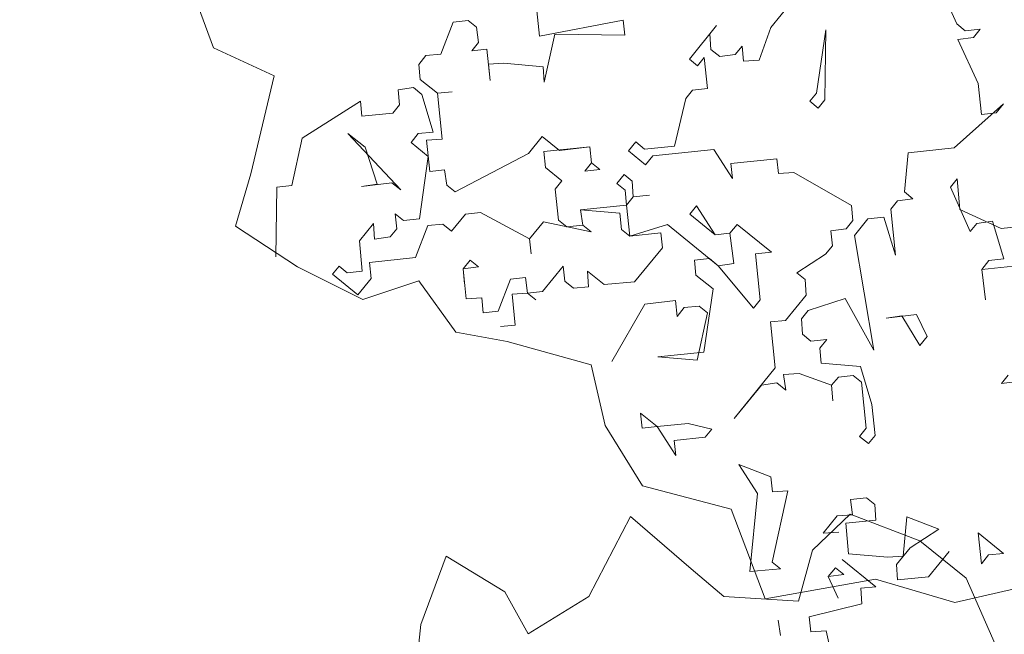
# Model space of a CAD drawing. Header units: millimetres. Extents: x 6487905018 to 6488192500, y 5882180700 to 5882375224.
# Tile 237 of 256: x 6488058084 to 6488058805, y 5882294765 to 5882295215. Entities that reach past the tile are written whole.
import ezdxf
from ezdxf.xclip import XClip

# ---------------------------------------------------------------- set-up
doc = ezdxf.new("R2010")
doc.units = ezdxf.units.MM
doc.header["$MEASUREMENT"] = 0
doc.header["$XCLIPFRAME"] = 2
doc.linetypes.add('Wipeout_Contour', pattern=[1000, 0, -1000])
doc.layers.add('drzewa_Nr_pióra__154', color=94, linetype='Continuous', lineweight=5)
doc.layers.add('Mapa cyfrowa', color=7, linetype='Continuous')
doc.layers.add('Zamość 06.10._2_Mapa cyfrowa', color=7, linetype='Continuous')

# ---------------------------------------------------------------- blocks, each defined once
blk = doc.blocks.new('Rysunek_1_2')
at = {"color": 254, "linetype": 'Wipeout_Contour', "lineweight": 0, "ltscale": 70061284114.24681}
blk.add_wipeout([(6487915525.867126, 5882181505.900702), (6488146644.289524, 5882181505.900702), (6488146644.289524, 5882373115.540435), (6488107628.768834, 5882373115.540435), (6488107628.768834, 5882320263.490532), (6488101226.436201, 5882320263.490532), (6488101226.436201, 5882373115.540435), (6487915525.867126, 5882373115.540435)], dxfattribs=at).dxf.layer = 'Zamość 06.10._2_Mapa cyfrowa'

msp = doc.modelspace()

# ---------------------------------------------------------------- block references
at = {"layer": 'Mapa cyfrowa', "color": 22, "linetype": 'Continuous', "lineweight": 5}
ref = msp.add_blockref('Rysunek_1_2', (0, 0), dxfattribs=at)
XClip(ref).set_block_clipping_path([(6487915525.8671264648, 5882181505.9007024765), (6488146644.2895231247, 5882181505.9007024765), (6488146644.2895231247, 5882373115.5404348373), (6488107628.7688331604, 5882373115.5404348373), (6488107628.7688331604, 5882320263.4905319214), (6488101226.4362001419, 5882320263.4905319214), (6488101226.4362001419, 5882373115.5404348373), (6487915525.8671264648, 5882373115.5404348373)])

# ---------------------------------------------------------------- next in the draw order: linework, layer by layer
at = {"layer": 'drzewa_Nr_pióra__154', "linetype": 'Continuous'}
for p, q in [((6488058225.529258, 5882295194.302423), (6488058201.624329, 5882295259.187232)), ((6488058458.453482, 5882295259.152573), (6488058464.280178, 5882295202.748475)), ((6488058748.017507, 5882295260.562316), (6488058770.072488, 5882295211.790496)), ((6488058633.781173, 5882295209.197519), (6488058648.878904, 5882295227.773876)), ((6488058401.085654, 5882295213.237029), (6488058392.025238, 5882295189.753909)), ((6488058412.029733, 5882295214.367582), (6488058401.085654, 5882295213.237029)), ((6488058418.067049, 5882295209.460819), (6488058412.029733, 5882295214.367582)), ((6488058464.280178, 5882295202.748475), (6488058525.591039, 5882295214.612487)), ((6488058525.591039, 5882295214.612487), (6488058526.721592, 5882295203.668408)), ((6488058419.662011, 5882295198.139297), (6488058418.067049, 5882295209.460819)), ((6488058574.065273, 5882295186.011985), (6488058594.069768, 5882295210.625658)), ((6488058594.069768, 5882295210.625658), (6488058589.163005, 5882295204.588342)), ((6488058625.185165, 5882295185.336957), (6488058633.781173, 5882295209.197519)), ((6488058667.244641, 5882295161.178809), (6488058673.956985, 5882295207.391938)), ((6488058673.956985, 5882295207.391938), (6488058673.281957, 5882295156.272046)), ((6488058770.072488, 5882295211.790496), (6488058776.109803, 5882295206.883734)), ((6488058776.109803, 5882295206.883734), (6488058787.053882, 5882295208.014286)), ((6488058787.053882, 5882295208.014286), (6488058782.14712, 5882295201.976971)), ((6488058414.755248, 5882295192.101981), (6488058419.662011, 5882295198.139297)), ((6488058475.6017, 5882295204.343436), (6488058467.758802, 5882295169.074387)), ((6488058526.721592, 5882295203.668408), (6488058475.6017, 5882295204.343436)), ((6488058589.163005, 5882295204.588342), (6488058589.916115, 5882295193.179854)), ((6488058782.14712, 5882295201.976971), (6488058770.825597, 5882295200.382009)), ((6488058770.825597, 5882295200.382009), (6488058785.625744, 5882295168.302882)), ((6488058269.924128, 5882295173.812484), (6488058225.529258, 5882295194.302423)), ((6488058425.699327, 5882295193.232534), (6488058414.755248, 5882295192.101981)), ((6488058428.047399, 5882295170.502524), (6488058425.699327, 5882295193.232534)), ((6488058589.916115, 5882295193.179854), (6488058596.41784, 5882295187.895648)), ((6488058607.739362, 5882295189.49061), (6488058612.646125, 5882295195.527925)), ((6488058612.646125, 5882295195.527925), (6488058613.776678, 5882295184.583847)), ((6488058381.08116, 5882295188.623357), (6488058375.796953, 5882295182.121632)), ((6488058392.025238, 5882295189.753909), (6488058381.08116, 5882295188.623357)), ((6488058580.10259, 5882295181.105223), (6488058574.065273, 5882295186.011985)), ((6488058585.009353, 5882295187.142538), (6488058580.10259, 5882295181.105223)), ((6488058587.357424, 5882295164.412529), (6488058585.009353, 5882295187.142538)), ((6488058596.41784, 5882295187.895648), (6488058607.739362, 5882295189.49061)), ((6488058613.776678, 5882295184.583847), (6488058625.185165, 5882295185.336957)), ((6488058375.796953, 5882295182.121632), (6488058376.927506, 5882295171.177553)), ((6488058438.238367, 5882295183.041565), (6488058426.82988, 5882295182.288456)), ((6488058426.82988, 5882295182.288456), (6488058428.047399, 5882295170.502524)), ((6488058467.005692, 5882295180.482874), (6488058438.238367, 5882295183.041565)), ((6488058467.758802, 5882295169.074387), (6488058467.005692, 5882295180.482874)), ((6488058252.849177, 5882295102.097695), (6488058269.924128, 5882295173.812484)), ((6488058376.927506, 5882295171.177553), (6488058389.466547, 5882295160.986584)), ((6488058372.020743, 5882295165.140237), (6488058360.699222, 5882295163.545276)), ((6488058360.699222, 5882295163.545276), (6488058361.829775, 5882295152.601196)), ((6488058378.05806, 5882295160.233475), (6488058372.020743, 5882295165.140237)), ((6488058389.466547, 5882295160.986584), (6488058400.410626, 5882295162.117137)), ((6488058400.410626, 5882295162.117137), (6488058389.466547, 5882295160.986584)), ((6488058571.506582, 5882295157.244659), (6488058576.413345, 5882295163.281976)), ((6488058576.413345, 5882295163.281976), (6488058587.357424, 5882295164.412529)), ((6488058785.625744, 5882295168.302882), (6488058787.973815, 5882295145.572872)), ((6488058333.062449, 5882295155.159887), (6488058290.327945, 5882295128.198144)), ((6488058334.193003, 5882295144.215809), (6488058333.062449, 5882295155.159887)), ((6488058386.443447, 5882295132.596702), (6488058378.05806, 5882295160.233475)), ((6488058389.466547, 5882295160.986584), (6488058392.945172, 5882295127.312496)), ((6488058563.199276, 5882295122.353053), (6488058571.506582, 5882295157.244659)), ((6488058662.337878, 5882295155.141493), (6488058667.244641, 5882295161.178809)), ((6488058668.375195, 5882295150.234731), (6488058662.337878, 5882295155.141493)), ((6488058673.281957, 5882295156.272046), (6488058668.375195, 5882295150.234731)), ((6488058361.829775, 5882295152.601196), (6488058356.923012, 5882295146.563881)), ((6488058804.2021, 5882295153.205151), (6488058767.969321, 5882295120.9592)), ((6488058798.917894, 5882295146.703425), (6488058804.2021, 5882295153.205151)), ((6488058356.923012, 5882295146.563881), (6488058334.193003, 5882295144.215809)), ((6488058787.973815, 5882295145.572872), (6488058798.917894, 5882295146.703425)), ((6488058290.327945, 5882295128.198144), (6488058282.862492, 5882295093.393502)), ((6488058336.541074, 5882295121.4858), (6488058324.002033, 5882295131.676768)), ((6488058324.002033, 5882295131.676768), (6488058362.749708, 5882295090.159782)), ((6488058370.215162, 5882295124.964424), (6488058375.499369, 5882295131.466149)), ((6488058375.499369, 5882295131.466149), (6488058386.443447, 5882295132.596702)), ((6488058392.945172, 5882295127.312496), (6488058381.536684, 5882295126.559386)), ((6488058381.536684, 5882295126.559386), (6488058383.884756, 5882295103.829376)), ((6488058456.139695, 5882295116.823941), (6488058466.330665, 5882295129.362983)), ((6488058466.330665, 5882295129.362983), (6488058478.869705, 5882295119.172013)), ((6488058345.303905, 5882295094.313436), (6488058336.541074, 5882295121.4858)), ((6488058382.754203, 5882295114.773456), (6488058370.215162, 5882295124.964424)), ((6488058501.135305, 5882295121.897529), (6488058467.461217, 5882295118.418903)), ((6488058467.461217, 5882295118.418903), (6488058468.678736, 5882295106.632973)), ((6488058478.869705, 5882295119.172013), (6488058501.135305, 5882295121.897529)), ((6488058501.135305, 5882295121.897529), (6488058502.352824, 5882295110.111597)), ((6488058502.352824, 5882295110.111597), (6488058501.135305, 5882295121.897529)), ((6488058529.525187, 5882295118.874428), (6488058534.809394, 5882295125.376153)), ((6488058542.064228, 5882295108.683459), (6488058529.525187, 5882295118.874428)), ((6488058534.809394, 5882295125.376153), (6488058541.311119, 5882295120.091947)), ((6488058541.311119, 5882295120.091947), (6488058563.199276, 5882295122.353053)), ((6488058591.966601, 5882295119.794362), (6488058547.348434, 5882295115.185184)), ((6488058605.636195, 5882295098.659314), (6488058591.966601, 5882295119.794362)), ((6488058767.969321, 5882295120.9592), (6488058734.295233, 5882295117.480576)), ((6488058376.419302, 5882295069.024735), (6488058382.754203, 5882295114.773456)), ((6488058402.461112, 5882295088.731645), (6488058456.139695, 5882295116.823941)), ((6488058547.348434, 5882295115.185184), (6488058542.064228, 5882295108.683459)), ((6488058638.17973, 5882295113.082017), (6488058604.505642, 5882295109.603393)), ((6488058639.310284, 5882295102.137938), (6488058638.17973, 5882295113.082017)), ((6488058734.295233, 5882295117.480576), (6488058731.736542, 5882295088.71325)), ((6488058383.884756, 5882295103.829376), (6488058394.828835, 5882295104.959929)), ((6488058394.828835, 5882295104.959929), (6488058396.423797, 5882295093.638408)), ((6488058468.678736, 5882295106.632973), (6488058480.753367, 5882295096.819448)), ((6488058497.446061, 5882295104.074282), (6488058502.352824, 5882295110.111597)), ((6488058508.390141, 5882295105.204835), (6488058497.446061, 5882295104.074282)), ((6488058502.352824, 5882295110.111597), (6488058508.390141, 5882295105.204835)), ((6488058604.505642, 5882295109.603393), (6488058605.636195, 5882295098.659314)), ((6488058241.505374, 5882295063.723269), (6488058252.849177, 5882295102.097695)), ((6488058480.753367, 5882295096.819448), (6488058475.846605, 5882295090.782131)), ((6488058520.929181, 5882295095.013865), (6488058526.213387, 5882295101.515591)), ((6488058526.213387, 5882295101.515591), (6488058532.250703, 5882295096.608828)), ((6488058532.250703, 5882295096.608828), (6488058533.003813, 5882295085.20034)), ((6488058650.718771, 5882295102.891048), (6488058639.310284, 5882295102.137938)), ((6488058692.778247, 5882295078.732901), (6488058650.718771, 5882295102.891048)), ((6488058765.410629, 5882295092.191875), (6488058770.317392, 5882295098.229191)), ((6488058770.317392, 5882295098.229191), (6488058772.201056, 5882295075.876624)), ((6488058271.918412, 5882295092.262949), (6488058271.243384, 5882295041.143058)), ((6488058282.862492, 5882295093.393502), (6488058271.918412, 5882295092.262949)), ((6488058356.247984, 5882295095.443989), (6488058333.982383, 5882295092.718474)), ((6488058333.982383, 5882295092.718474), (6488058345.303905, 5882295094.313436)), ((6488058362.749708, 5882295090.159782), (6488058356.247984, 5882295095.443989)), ((6488058396.423797, 5882295093.638408), (6488058402.461112, 5882295088.731645)), ((6488058475.846605, 5882295090.782131), (6488058478.194676, 5882295068.052121)), ((6488058526.966496, 5882295090.107102), (6488058520.929181, 5882295095.013865)), ((6488058528.09705, 5882295079.163024), (6488058526.966496, 5882295090.107102)), ((6488058779.833333, 5882295059.648339), (6488058765.410629, 5882295092.191875)), ((6488058533.003813, 5882295085.20034), (6488058528.09705, 5882295079.163024)), ((6488058533.003813, 5882295085.20034), (6488058544.789743, 5882295086.417858)), ((6488058544.789743, 5882295086.417858), (6488058533.003813, 5882295085.20034)), ((6488058726.452335, 5882295082.211525), (6488058721.545572, 5882295076.17421)), ((6488058737.773857, 5882295083.806487), (6488058726.452335, 5882295082.211525)), ((6488058731.736542, 5882295088.71325), (6488058737.773857, 5882295083.806487)), ((6488058494.422961, 5882295075.6844), (6488058528.09705, 5882295079.163024)), ((6488058496.017923, 5882295064.362878), (6488058494.422961, 5882295075.6844)), ((6488058523.190287, 5882295073.125709), (6488058494.422961, 5882295075.6844)), ((6488058494.422961, 5882295075.6844), (6488058496.017923, 5882295064.362878)), ((6488058528.09705, 5882295079.163024), (6488058530.445122, 5882295056.433015)), ((6488058574.310179, 5882295072.45068), (6488058579.216942, 5882295078.487996)), ((6488058579.216942, 5882295078.487996), (6488058592.886535, 5882295057.352948)), ((6488058693.9088, 5882295067.788822), (6488058692.778247, 5882295078.732901)), ((6488058721.545572, 5882295076.17421), (6488058725.024197, 5882295042.500121)), ((6488058772.201056, 5882295075.876624), (6488058802.563343, 5882295061.996411)), ((6488058359.726608, 5882295061.7699), (6488058358.596055, 5882295072.71398)), ((6488058358.596055, 5882295072.71398), (6488058364.633371, 5882295067.807217)), ((6488058364.633371, 5882295067.807217), (6488058376.419302, 5882295069.024735)), ((6488058410.09339, 5882295072.50336), (6488058399.902421, 5882295059.964319)), ((6488058421.037469, 5882295073.633913), (6488058410.09339, 5882295072.50336)), ((6488058457.059628, 5882295054.382528), (6488058421.037469, 5882295073.633913)), ((6488058478.194676, 5882295068.052121), (6488058484.231993, 5882295063.145359)), ((6488058524.407805, 5882295061.339777), (6488058523.190287, 5882295073.125709)), ((6488058592.886535, 5882295057.352948), (6488058574.310179, 5882295072.45068)), ((6488058689.002037, 5882295061.751506), (6488058693.9088, 5882295067.788822)), ((6488058704.852879, 5882295068.919375), (6488058695.039353, 5882295056.844744)), ((6488058716.638809, 5882295070.136893), (6488058704.852879, 5882295068.919375)), ((6488058725.024197, 5882295042.500121), (6488058716.638809, 5882295070.136893)), ((6488058286.999077, 5882295033.797896), (6488058241.505374, 5882295063.723269)), ((6488058332.554245, 5882295053.00707), (6488058342.745214, 5882295065.54611)), ((6488058342.745214, 5882295065.54611), (6488058343.498323, 5882295054.137623)), ((6488058354.819845, 5882295055.732585), (6488058359.726608, 5882295061.7699)), ((6488058382.456618, 5882295064.117972), (6488058373.396202, 5882295040.634853)), ((6488058393.400697, 5882295065.248526), (6488058382.456618, 5882295064.117972)), ((6488058399.902421, 5882295059.964319), (6488058393.400697, 5882295065.248526)), ((6488058467.250598, 5882295066.921569), (6488058457.059628, 5882295054.382528)), ((6488058502.055239, 5882295059.456115), (6488058467.250598, 5882295066.921569)), ((6488058484.231993, 5882295063.145359), (6488058496.017923, 5882295064.362878)), ((6488058496.017923, 5882295064.362878), (6488058502.055239, 5882295059.456115)), ((6488058530.445122, 5882295056.433015), (6488058524.407805, 5882295061.339777)), ((6488058530.445122, 5882295056.433015), (6488058558.081894, 5882295064.818402)), ((6488058558.081894, 5882295064.818402), (6488058595.234607, 5882295034.622938)), ((6488058603.830614, 5882295058.483501), (6488058609.11482, 5882295064.985226)), ((6488058609.11482, 5882295064.985226), (6488058634.192902, 5882295044.603288)), ((6488058677.680515, 5882295060.156545), (6488058689.002037, 5882295061.751506)), ((6488058784.740096, 5882295065.685656), (6488058779.833333, 5882295059.648339)), ((6488058796.061618, 5882295067.280618), (6488058784.740096, 5882295065.685656)), ((6488058804.447005, 5882295039.643845), (6488058796.061618, 5882295067.280618)), ((6488058802.563343, 5882295061.996411), (6488058836.237431, 5882295065.475036)), ((6488058343.498323, 5882295054.137623), (6488058354.819845, 5882295055.732585)), ((6488058457.059628, 5882295054.382528), (6488058458.190182, 5882295043.438449)), ((6488058458.190182, 5882295043.438449), (6488058457.059628, 5882295054.382528)), ((6488058553.175131, 5882295058.781086), (6488058530.445122, 5882295056.433015)), ((6488058554.305684, 5882295047.837008), (6488058553.175131, 5882295058.781086)), ((6488058603.830614, 5882295058.483501), (6488058592.886535, 5882295057.352948)), ((6488058592.886535, 5882295057.352948), (6488058603.830614, 5882295058.483501)), ((6488058606.556129, 5882295036.2179), (6488058603.830614, 5882295058.483501)), ((6488058678.811069, 5882295049.212465), (6488058677.680515, 5882295060.156545)), ((6488058695.039353, 5882295056.844744), (6488058709.251437, 5882294972.803873)), ((6488058334.437907, 5882295030.654504), (6488058332.554245, 5882295053.00707)), ((6488058533.923746, 5882295022.758926), (6488058554.305684, 5882295047.837008)), ((6488058673.904305, 5882295043.17515), (6488058678.811069, 5882295049.212465)), ((6488058373.396202, 5882295040.634853), (6488058339.722114, 5882295037.156228)), ((6488058588.732882, 5882295039.907145), (6488058577.788803, 5882295038.776591)), ((6488058595.234607, 5882295034.622938), (6488058588.732882, 5882295039.907145)), ((6488058634.192902, 5882295044.603288), (6488058622.40697, 5882295043.385769)), ((6488058622.40697, 5882295043.385769), (6488058625.885595, 5882295009.711681)), ((6488058652.769258, 5882295029.505556), (6488058673.904305, 5882295043.17515)), ((6488058793.502927, 5882295038.513292), (6488058804.447005, 5882295039.643845)), ((6488058334.808936, 5882295009.892966), (6488058286.999077, 5882295033.797896)), ((6488058312.54975, 5882295028.393397), (6488058317.456512, 5882295034.430714)), ((6488058317.456512, 5882295034.430714), (6488058323.493829, 5882295029.523951)), ((6488058339.722114, 5882295037.156228), (6488058340.939632, 5882295025.370297)), ((6488058408.287808, 5882295032.327547), (6488058413.572015, 5882295038.829271)), ((6488058419.609331, 5882295033.922508), (6488058408.287808, 5882295032.327547)), ((6488058409.418362, 5882295021.383468), (6488058408.287808, 5882295032.327547)), ((6488058408.287808, 5882295032.327547), (6488058410.548915, 5882295010.439389)), ((6488058413.572015, 5882295038.829271), (6488058419.609331, 5882295033.922508)), ((6488058466.575569, 5882295015.801677), (6488058481.673302, 5882295034.378034)), ((6488058481.673302, 5882295034.378034), (6488058482.803854, 5882295023.433954)), ((6488058577.788803, 5882295038.776591), (6488058578.919356, 5882295027.832513)), ((6488058595.234607, 5882295034.622938), (6488058606.556129, 5882295036.2179)), ((6488058620.978832, 5882295003.674365), (6488058595.234607, 5882295034.622938)), ((6488058788.21872, 5882295032.011567), (6488058793.502927, 5882295038.513292)), ((6488058844.622818, 5882295037.838264), (6488058788.21872, 5882295032.011567)), ((6488058790.944236, 5882295009.745967), (6488058788.21872, 5882295032.011567)), ((6488058788.21872, 5882295032.011567), (6488058790.944236, 5882295009.745967)), ((6488058331.126106, 5882295013.295666), (6488058312.54975, 5882295028.393397)), ((6488058323.493829, 5882295029.523951), (6488058334.437907, 5882295030.654504)), ((6488058340.939632, 5882295025.370297), (6488058331.126106, 5882295013.295666)), ((6488058434.032034, 5882295001.378973), (6488058443.09245, 5882295024.862093)), ((6488058443.09245, 5882295024.862093), (6488058454.036529, 5882295025.992646)), ((6488058454.036529, 5882295025.992646), (6488058455.631491, 5882295014.671124)), ((6488058500.249658, 5882295019.280301), (6488058499.496548, 5882295030.688789)), ((6488058499.496548, 5882295030.688789), (6488058511.571179, 5882295020.875263)), ((6488058578.919356, 5882295027.832513), (6488058591.458397, 5882295017.641543)), ((6488058658.806574, 5882295024.598793), (6488058652.769258, 5882295029.505556)), ((6488058659.559683, 5882295013.190306), (6488058658.806574, 5882295024.598793)), ((6488058375.788815, 5882295023.552926), (6488058334.808936, 5882295009.892966)), ((6488058403.108735, 5882294985.988037), (6488058375.788815, 5882295023.552926)), ((6488058482.803854, 5882295023.433954), (6488058489.305579, 5882295018.149749)), ((6488058489.305579, 5882295018.149749), (6488058500.249658, 5882295019.280301)), ((6488058511.571179, 5882295020.875263), (6488058533.923746, 5882295022.758926)), ((6488058591.458397, 5882295017.641543), (6488058584.746053, 5882294971.428415)), ((6488058410.548915, 5882295010.439389), (6488058421.957402, 5882295011.192499)), ((6488058421.957402, 5882295011.192499), (6488058423.087955, 5882295000.248421)), ((6488058455.631491, 5882295014.671124), (6488058444.223003, 5882295013.918015)), ((6488058444.223003, 5882295013.918015), (6488058446.571074, 5882294991.188004)), ((6488058455.631491, 5882295014.671124), (6488058466.575569, 5882295015.801677)), ((6488058461.668807, 5882295009.764361), (6488058455.631491, 5882295014.671124)), ((6488058644.461951, 5882294994.613949), (6488058659.559683, 5882295013.190306)), ((6488058688.327008, 5882295010.631615), (6488058661.154645, 5882295001.868784)), ((6488058709.251437, 5882294972.803873), (6488058688.327008, 5882295010.631615)), ((6488058541.556024, 5882295006.530642), (6488058517.397876, 5882294964.471166)), ((6488058563.821625, 5882295009.256156), (6488058541.556024, 5882295006.530642)), ((6488058565.039144, 5882294997.470225), (6488058563.821625, 5882295009.256156)), ((6488058570.323349, 5882295003.971951), (6488058565.039144, 5882294997.470225)), ((6488058581.267428, 5882295005.102503), (6488058570.323349, 5882295003.971951)), ((6488058587.304744, 5882295000.195741), (6488058581.267428, 5882295005.102503)), ((6488058625.885595, 5882295009.711681), (6488058620.978832, 5882295003.674365)), ((6488058423.087955, 5882295000.248421), (6488058434.032034, 5882295001.378973)), ((6488058579.83929, 5882294965.391099), (6488058587.304744, 5882295000.195741)), ((6488058661.154645, 5882295001.868784), (6488058656.247882, 5882294995.831468)), ((6488058656.247882, 5882294995.831468), (6488058657.000992, 5882294984.42298)), ((6488058718.311852, 5882294996.286992), (6488058740.577454, 5882294999.012507)), ((6488058729.633375, 5882294997.881954), (6488058718.311852, 5882294996.286992)), ((6488058742.925525, 5882294976.282497), (6488058729.633375, 5882294997.881954)), ((6488058740.577454, 5882294999.012507), (6488058748.209731, 5882294982.784223)), ((6488058446.571074, 5882294991.188004), (6488058435.626996, 5882294990.057451)), ((6488058633.517873, 5882294993.483397), (6488058644.461951, 5882294994.613949)), ((6488058636.996497, 5882294959.809308), (6488058633.517873, 5882294993.483397)), ((6488058440.673624, 5882294979.158057), (6488058403.108735, 5882294985.988037)), ((6488058657.000992, 5882294984.42298), (6488058663.038308, 5882294979.516217)), ((6488058748.209731, 5882294982.784223), (6488058742.925525, 5882294976.282497)), ((6488058502.143443, 5882294962.083108), (6488058440.673624, 5882294979.158057)), ((6488058663.038308, 5882294979.516217), (6488058674.824239, 5882294980.733736)), ((6488058674.824239, 5882294980.733736), (6488058669.540032, 5882294974.232011)), ((6488058669.540032, 5882294974.232011), (6488058670.670586, 5882294963.287932)), ((6488058584.746053, 5882294971.428415), (6488058551.071964, 5882294967.94979)), ((6488058551.071964, 5882294967.94979), (6488058579.83929, 5882294965.391099)), ((6488058512.388412, 5882294917.688238), (6488058502.143443, 5882294962.083108)), ((6488058606.801034, 5882294922.656595), (6488058636.996497, 5882294959.809308)), ((6488058670.670586, 5882294963.287932), (6488058699.437911, 5882294960.729241)), ((6488058699.437911, 5882294960.729241), (6488058707.823298, 5882294933.092469)), ((6488058654.442301, 5882294955.655655), (6488058643.033813, 5882294954.902545)), ((6488058643.033813, 5882294954.902545), (6488058644.628776, 5882294943.581023)), ((6488058678.302863, 5882294947.059648), (6488058654.442301, 5882294955.655655)), ((6488058683.209626, 5882294953.096964), (6488058678.302863, 5882294947.059648)), ((6488058694.153705, 5882294954.227516), (6488058683.209626, 5882294953.096964)), ((6488058700.191021, 5882294949.320754), (6488058694.153705, 5882294954.227516)), ((6488058802.808248, 5882294948.435105), (6488058807.715011, 5882294954.472422)), ((6488058626.805529, 5882294947.270267), (6488058606.801034, 5882294922.656595)), ((6488058638.12705, 5882294948.865229), (6488058626.805529, 5882294947.270267)), ((6488058644.628776, 5882294943.581023), (6488058638.12705, 5882294948.865229)), ((6488058678.302863, 5882294947.059648), (6488058679.055973, 5882294935.65116)), ((6488058679.055973, 5882294935.65116), (6488058678.302863, 5882294947.059648)), ((6488058703.669645, 5882294915.646666), (6488058700.191021, 5882294949.320754)), ((6488058825.073849, 5882294951.160621), (6488058802.808248, 5882294948.435105)), ((6488058707.823298, 5882294933.092469), (6488058710.171371, 5882294910.362459)), ((6488058539.452857, 5882294915.699346), (6488058538.322304, 5882294926.643424)), ((6488058538.322304, 5882294926.643424), (6488058550.396935, 5882294916.829899)), ((6488058539.708332, 5882294873.293369), (6488058512.388412, 5882294917.688238)), ((6488058550.396935, 5882294916.829899), (6488058539.452857, 5882294915.699346)), ((6488058550.396935, 5882294916.829899), (6488058573.126945, 5882294919.17797)), ((6488058564.066529, 5882294895.694851), (6488058550.396935, 5882294916.829899)), ((6488058573.126945, 5882294919.17797), (6488058590.572749, 5882294915.024317)), ((6488058590.572749, 5882294915.024317), (6488058585.665986, 5882294908.987001)), ((6488058698.762883, 5882294909.609349), (6488058703.669645, 5882294915.646666)), ((6488058705.264607, 5882294904.325144), (6488058698.762883, 5882294909.609349)), ((6488058710.171371, 5882294910.362459), (6488058705.264607, 5882294904.325144)), ((6488058585.665986, 5882294908.987001), (6488058562.935977, 5882294906.638929)), ((6488058562.935977, 5882294906.638929), (6488058564.066529, 5882294895.694851)), ((6488058623.949252, 5882294867.847459), (6488058610.279658, 5882294888.982507)), ((6488058610.279658, 5882294888.982507), (6488058633.762777, 5882294879.922091)), ((6488058604.593141, 5882294856.21842), (6488058539.708332, 5882294873.293369)), ((6488058633.762777, 5882294879.922091), (6488058634.893331, 5882294868.978012)), ((6488058618.367461, 5882294810.690251), (6488058623.949252, 5882294867.847459)), ((6488058646.301819, 5882294869.731122), (6488058634.682712, 5882294817.480677)), ((6488058634.893331, 5882294868.978012), (6488058646.301819, 5882294869.731122)), ((6488058692.050538, 5882294863.39622), (6488058703.83647, 5882294864.613739)), ((6488058693.6455, 5882294852.074698), (6488058692.050538, 5882294863.39622)), ((6488058703.83647, 5882294864.613739), (6488058709.873785, 5882294859.706977)), ((6488058709.873785, 5882294859.706977), (6488058710.626895, 5882294848.298489)), ((6488058629.671165, 5882294790.658067), (6488058604.593141, 5882294856.21842)), ((6488058664.238181, 5882294826.367908), (6488058691.798588, 5882294852.765811)), ((6488058672.046043, 5882294838.782548), (6488058682.237013, 5882294851.321589)), ((6488058682.237013, 5882294851.321589), (6488058693.6455, 5882294852.074698)), ((6488058691.798588, 5882294852.765811), (6488058742.782949, 5882294833.197887)), ((6488058500.318665, 5882294792.218008), (6488058530.977235, 5882294850.909973)), ((6488058530.977235, 5882294850.909973), (6488058575.448442, 5882294812.707948)), ((6488058710.626895, 5882294848.298489), (6488058688.738737, 5882294846.037383)), ((6488058688.738737, 5882294846.037383), (6488058690.6224, 5882294823.684816)), ((6488058730.798213, 5882294821.879235), (6488058733.356904, 5882294850.646561)), ((6488058733.356904, 5882294850.646561), (6488058756.840024, 5882294841.586144)), ((6488058683.454532, 5882294839.535658), (6488058672.046043, 5882294838.782548)), ((6488058756.840024, 5882294841.586144), (6488058735.704976, 5882294827.916551)), ((6488058787.95542, 5882294816.297443), (6488058785.607349, 5882294839.027453)), ((6488058785.607349, 5882294839.027453), (6488058804.183705, 5882294823.929722)), ((6488058742.782949, 5882294833.197887), (6488058776.932849, 5882294805.877968)), ((6488058653.993212, 5882294788.803019), (6488058664.238181, 5882294826.367908)), ((6488058690.6224, 5882294823.684816), (6488058719.389726, 5882294821.126125)), ((6488058735.704976, 5882294827.916551), (6488058725.891451, 5882294815.841919)), ((6488058749.37457, 5882294806.781504), (6488058764.472301, 5882294825.35786)), ((6488058793.239627, 5882294822.799169), (6488058787.95542, 5882294816.297443)), ((6488058804.183705, 5882294823.929722), (6488058793.239627, 5882294822.799169)), ((6488058377.379026, 5882294771.728068), (6488058396.049563, 5882294821.922395)), ((6488058396.049563, 5882294821.922395), (6488058438.848845, 5882294795.632998)), ((6488058634.682712, 5882294817.480677), (6488058640.720027, 5882294812.573914)), ((6488058686.018628, 5882294819.465269), (6488058710.6323, 5882294799.460774)), ((6488058719.389726, 5882294821.126125), (6488058730.798213, 5882294821.879235)), ((6488058725.891451, 5882294815.841919), (6488058726.64456, 5882294804.433432)), ((6488058575.448442, 5882294812.707948), (6488058599.353373, 5882294792.218008)), ((6488058640.720027, 5882294812.573914), (6488058618.367461, 5882294810.690251)), ((6488058675.82766, 5882294806.926229), (6488058681.111865, 5882294813.427953)), ((6488058687.149181, 5882294808.52119), (6488058675.82766, 5882294806.926229)), ((6488058681.111865, 5882294813.427953), (6488058687.149181, 5882294808.52119)), ((6488058857.302396, 5882294808.408561), (6488058768.512658, 5882294787.918621)), ((6488058710.457829, 5882294804.99357), (6488058629.671165, 5882294790.658067)), ((6488058675.82766, 5882294806.926229), (6488058682.995528, 5882294791.075387)), ((6488058768.512658, 5882294787.918621), (6488058710.457829, 5882294804.99357)), ((6488058726.64456, 5882294804.433432), (6488058749.37457, 5882294806.781504)), ((6488058776.932849, 5882294805.877968), (6488058800.837779, 5882294751.238129)), ((6488058438.848845, 5882294795.632998), (6488058455.923795, 5882294764.898088)), ((6488058710.6323, 5882294799.460774), (6488058699.688222, 5882294798.330221)), ((6488058699.688222, 5882294798.330221), (6488058700.441332, 5882294786.921734)), ((6488058455.923795, 5882294764.898088), (6488058500.318665, 5882294792.218008)), ((6488058599.353373, 5882294792.218008), (6488058653.993212, 5882294788.803019)), ((6488058700.441332, 5882294786.921734), (6488058661.86048, 5882294777.405793)), ((6488058640.725432, 5882294763.736199), (6488058639.130471, 5882294775.057721)), ((6488058661.86048, 5882294777.405793), (6488058662.991034, 5882294766.461715)), ((6488058370.549047, 5882294710.258249), (6488058377.379026, 5882294771.728068)), ((6488058662.991034, 5882294766.461715), (6488058674.399521, 5882294767.214824)), ((6488058674.399521, 5882294767.214824), (6488058685.046015, 5882294717.689895))]:
    msp.add_line(p, q, dxfattribs=at)

doc.saveas('drawing.dxf')
